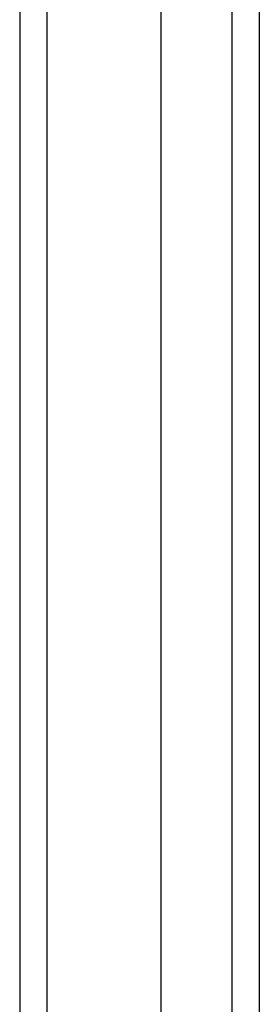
# Model space of a CAD drawing. Header units: inches. Extents: x 22 to 211, y 17 to 128.
# Tile 8 of 91: x 99.536 to 100.402, y 47.34 to 50.9. Entities that reach past the tile are written whole.
import ezdxf

# ---------------------------------------------------------------- set-up
doc = ezdxf.new("R2010")
doc.units = ezdxf.units.IN
doc.header["$MEASUREMENT"] = 0
doc.layers.add('Visible Edges(ANSI)', color=7, linetype='Continuous', lineweight=25)
doc.layers.add('Visible Tangent Edges(ANSI)', color=7, linetype='Continuous', lineweight=25)

msp = doc.modelspace()

# ---------------------------------------------------------------- linework, layer by layer
at = {"layer": 'Visible Edges(ANSI)'}
for p, q in [((99.5355, 103.6806), (99.5355, 43.8786)), ((100.0474, 44.4883), (100.0474, 103.071)), ((100.4017, 102.8825), (100.4017, 44.6768))]:
    msp.add_line(p, q, dxfattribs=at)
at = {"layer": 'Visible Tangent Edges(ANSI)'}
for p, q in [((99.6345, 43.8786), (99.6345, 103.6806)), ((100.3027, 103.0125), (100.3027, 44.5468))]:
    msp.add_line(p, q, dxfattribs=at)

doc.saveas('drawing.dxf')
